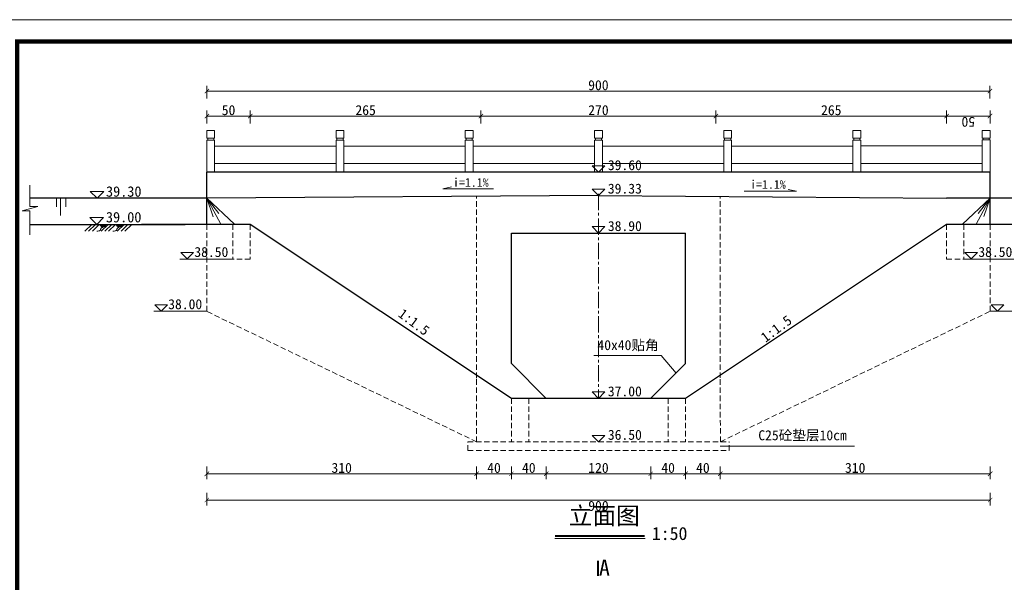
# Model space of a CAD drawing. Extents: x -27255 to 1448651, y 31034 to 8081248.
# Tile 49 of 198: x 583964 to 584190, y 3859031 to 3859161. Entities that reach past the tile are written whole.
import ezdxf

# ---------------------------------------------------------------- set-up
doc = ezdxf.new("R2010")
doc.units = 0
doc.linetypes.add('CENTER2', pattern=[1.125, 0.75, -0.125, 0.125, -0.125])
doc.linetypes.add('HIDDEN', pattern=[0.375, 0.25, -0.125])
doc.layers.get('0').update_dxf_attribs({"linetype": 'CONTINUOUS'})
for name, color, linetype, lineweight in [('0.09折线', 6, 'CONTINUOUS', 9), ('0.09标注线', 3, 'CONTINUOUS', 9), ('0.13填充', 8, 'CONTINUOUS', 9), ('0.13文字', 3, 'CONTINUOUS', 13), ('中心线', 1, 'CENTER2', 20), ('中粗线', 7, 'CONTINUOUS', 25), ('图框', 7, 'CONTINUOUS', 20), ('文字', 7, 'CONTINUOUS', 15), ('粗线', 7, 'CONTINUOUS', 35), ('细实线', 3, 'CONTINUOUS', 20), ('虚线', 251, 'HIDDEN', 15), ('配筋1', 1, 'CONTINUOUS', 50)]:
    doc.layers.add(name, color=color, linetype=linetype, lineweight=lineweight)
doc.styles.add('-仿宋_GB2312', font='FangSong_GB2312.ttf')
doc.dimstyles.new('zzzz STANDARD', dxfattribs={"dimtxt": 2.3, "dimasz": 1, "dimexe": 1.25, "dimexo": 1.5, "dimgap": 0.2, "dimtad": 1, "dimdec": 0, "dimlfac": 10, "dimzin": 0, "dimdsep": 46, "dimtxsty": '-仿宋_GB2312', "dimblk": 'ARCHTICK', "dimcen": 0.09, "dimadec": 0, "dimazin": 0, "dimtfac": 1, "dimtdec": 0, "dimtix": 1, "dimtmove": 2, "dimatfit": 3, "dimfxl": 1.7, "dimfxlon": 1, "dimtolj": 1, "dimtzin": 0, "dimlwd": 9, "dimlwe": 9, "dimarcsym": 0})

# ---------------------------------------------------------------- blocks, each defined once
blk = doc.blocks.new('d4trtg')
at = {"lineweight": 0}
blk.add_line((653868.4, 3902577.3), (658071.2, 3902577.3), dxfattribs=at)
at = {"lineweight": 0, "const_width": 10}
blk.add_lwpolyline([(654118.6, 3902527.3), (658021.2, 3902527.3), (658021.2, 3899655.4), (654118.6, 3899655.4)], close=True, dxfattribs=at)
blk = doc.blocks.new('_ARCHTICK')
at = {"color": 0, "linetype": 'ByBlock', "const_width": 0.15}
blk.add_lwpolyline([(-0.5, -0.5), (0.5, 0.5)], dxfattribs=at)

msp = doc.modelspace()

# ---------------------------------------------------------------- hatches: boundary and pattern name
at = {"layer": '0.13填充'}
h = msp.add_hatch(color=7, dxfattribs=at)
edge = h.paths.add_edge_path()
edge.add_ellipse((583982.98153, 3859113.8679), major_axis=(0, -0.87682), ratio=0.964264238, start_angle=280.8772955, end_angle=439.1227045)
edge.add_line((583983.81182, 3859113.70244), (583982.15123, 3859113.70244))
h = msp.add_hatch(color=7, dxfattribs=at)
edge = h.paths.add_edge_path()
edge.add_ellipse((583986.70049, 3859113.8679), major_axis=(0, -0.87682), ratio=0.964264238, start_angle=280.8772955, end_angle=439.1227045)
edge.add_line((583987.53079, 3859113.70244), (583985.8702, 3859113.70244))

# ---------------------------------------------------------------- linework, layer by layer
at = {"layer": '0.09折线', "color": 7}
for p, q in [((584006.84429, 3859133.48517), (584006.84429, 3859135.28517)), ((584006.84429, 3859133.48517), (584006.84429, 3859135.28517)), ((584006.84429, 3859133.48517), (584006.84429, 3859135.28517)), ((584006.84429, 3859133.48517), (584006.84429, 3859135.28517)), ((584008.64429, 3859135.28517), (584006.84429, 3859135.28517)), ((584006.84429, 3859133.48517), (584006.84429, 3859135.28517)), ((584008.64429, 3859135.28517), (584006.84429, 3859135.28517)), ((584006.84429, 3859133.48517), (584006.84429, 3859135.28517)), ((584008.64429, 3859135.28517), (584006.84429, 3859135.28517)), ((584008.64429, 3859133.48517), (584008.64429, 3859135.28517)), ((584008.64429, 3859133.48517), (584008.64429, 3859135.28517)), ((584008.64429, 3859133.48517), (584008.64429, 3859135.28517)), ((584036.54174, 3859133.48517), (584036.54174, 3859135.28517)), ((584036.54174, 3859133.48517), (584036.54174, 3859135.28517)), ((584036.54174, 3859133.48517), (584036.54174, 3859135.28517)), ((584036.54174, 3859133.48517), (584036.54174, 3859135.28517)), ((584038.34174, 3859135.28517), (584036.54174, 3859135.28517)), ((584036.54174, 3859133.48517), (584036.54174, 3859135.28517)), ((584038.34174, 3859135.28517), (584036.54174, 3859135.28517)), ((584036.54174, 3859133.48517), (584036.54174, 3859135.28517)), ((584038.34174, 3859135.28517), (584036.54174, 3859135.28517)), ((584038.34174, 3859133.48517), (584038.34174, 3859135.28517)), ((584038.34174, 3859133.48517), (584038.34174, 3859135.28517)), ((584038.34174, 3859133.48517), (584038.34174, 3859135.28517)), ((584066.23919, 3859133.48517), (584066.23919, 3859135.28517)), ((584066.23919, 3859133.48517), (584066.23919, 3859135.28517)), ((584066.23919, 3859133.48517), (584066.23919, 3859135.28517)), ((584066.23919, 3859133.48517), (584066.23919, 3859135.28517)), ((584068.03919, 3859135.28517), (584066.23919, 3859135.28517)), ((584066.23919, 3859133.48517), (584066.23919, 3859135.28517)), ((584068.03919, 3859135.28517), (584066.23919, 3859135.28517)), ((584066.23919, 3859133.48517), (584066.23919, 3859135.28517)), ((584068.03919, 3859135.28517), (584066.23919, 3859135.28517)), ((584068.03919, 3859133.48517), (584068.03919, 3859135.28517)), ((584068.03919, 3859133.48517), (584068.03919, 3859135.28517)), ((584068.03919, 3859133.48517), (584068.03919, 3859135.28517)), ((584095.93664, 3859133.48517), (584095.93664, 3859135.28517)), ((584095.93664, 3859133.48517), (584095.93664, 3859135.28517)), ((584095.93664, 3859133.48517), (584095.93664, 3859135.28517)), ((584095.93664, 3859133.48517), (584095.93664, 3859135.28517)), ((584097.73664, 3859135.28517), (584095.93664, 3859135.28517)), ((584095.93664, 3859133.48517), (584095.93664, 3859135.28517)), ((584097.73664, 3859135.28517), (584095.93664, 3859135.28517)), ((584095.93664, 3859133.48517), (584095.93664, 3859135.28517)), ((584097.73664, 3859135.28517), (584095.93664, 3859135.28517)), ((584097.73664, 3859133.48517), (584097.73664, 3859135.28517)), ((584097.73664, 3859133.48517), (584097.73664, 3859135.28517)), ((584097.73664, 3859133.48517), (584097.73664, 3859135.28517)), ((584125.63409, 3859133.48517), (584125.63409, 3859135.28517)), ((584125.63409, 3859133.48517), (584125.63409, 3859135.28517)), ((584125.63409, 3859133.48517), (584125.63409, 3859135.28517)), ((584125.63409, 3859133.48517), (584125.63409, 3859135.28517)), ((584127.43409, 3859135.28517), (584125.63409, 3859135.28517)), ((584125.63409, 3859133.48517), (584125.63409, 3859135.28517)), ((584127.43409, 3859135.28517), (584125.63409, 3859135.28517)), ((584125.63409, 3859133.48517), (584125.63409, 3859135.28517)), ((584127.43409, 3859135.28517), (584125.63409, 3859135.28517)), ((584127.43409, 3859133.48517), (584127.43409, 3859135.28517)), ((584127.43409, 3859133.48517), (584127.43409, 3859135.28517)), ((584127.43409, 3859133.48517), (584127.43409, 3859135.28517)), ((584155.33154, 3859133.48517), (584155.33154, 3859135.28517)), ((584155.33154, 3859133.48517), (584155.33154, 3859135.28517)), ((584155.33154, 3859133.48517), (584155.33154, 3859135.28517)), ((584155.33154, 3859133.48517), (584155.33154, 3859135.28517)), ((584157.13154, 3859135.28517), (584155.33154, 3859135.28517)), ((584155.33154, 3859133.48517), (584155.33154, 3859135.28517)), ((584157.13154, 3859135.28517), (584155.33154, 3859135.28517)), ((584155.33154, 3859133.48517), (584155.33154, 3859135.28517)), ((584157.13154, 3859135.28517), (584155.33154, 3859135.28517)), ((584157.13154, 3859133.48517), (584157.13154, 3859135.28517)), ((584157.13154, 3859133.48517), (584157.13154, 3859135.28517)), ((584157.13154, 3859133.48517), (584157.13154, 3859135.28517)), ((584185.029, 3859135.30462), (584186.829, 3859135.30501)), ((584185.029, 3859135.30462), (584186.829, 3859135.30501)), ((584185.029, 3859135.30462), (584186.829, 3859135.30501)), ((584185.02939, 3859133.50462), (584185.029, 3859135.30462)), ((584185.02939, 3859133.50462), (584185.029, 3859135.30462)), ((584185.02939, 3859133.50462), (584185.029, 3859135.30462)), ((584186.82939, 3859133.50501), (584186.829, 3859135.30501)), ((584186.82939, 3859133.50501), (584186.829, 3859135.30501)), ((584186.82939, 3859133.50501), (584186.829, 3859135.30501)), ((584186.82939, 3859133.50501), (584186.829, 3859135.30501)), ((584186.82939, 3859133.50501), (584186.829, 3859135.30501)), ((584186.82939, 3859133.50501), (584186.829, 3859135.30501)), ((584008.64429, 3859133.48517), (584006.84429, 3859133.48517)), ((584008.64429, 3859133.48517), (584006.84429, 3859133.48517)), ((584008.64429, 3859133.48517), (584006.84429, 3859133.48517)), ((584006.84429, 3859133.08517), (584006.84429, 3859125.70294)), ((584006.84429, 3859133.08517), (584006.84429, 3859125.70294)), ((584006.84429, 3859133.08517), (584006.84429, 3859125.70294)), ((584006.84429, 3859125.70294), (584006.84429, 3859133.08517)), ((584008.64429, 3859133.08517), (584006.84429, 3859133.08517)), ((584006.84429, 3859125.70294), (584006.84429, 3859133.08517)), ((584008.64429, 3859133.08517), (584006.84429, 3859133.08517)), ((584006.84429, 3859125.70294), (584006.84429, 3859133.08517)), ((584008.64429, 3859133.08517), (584006.84429, 3859133.08517)), ((584007.04429, 3859133.08517), (584007.04429, 3859133.48517)), ((584007.04429, 3859133.08517), (584007.04429, 3859133.48517)), ((584007.04429, 3859133.08517), (584007.04429, 3859133.48517)), ((584008.44429, 3859133.08517), (584008.44429, 3859133.48517)), ((584008.44429, 3859133.08517), (584008.44429, 3859133.48517)), ((584008.44429, 3859133.08517), (584008.44429, 3859133.48517)), ((584008.64429, 3859133.08517), (584008.64429, 3859125.70294)), ((584008.64429, 3859133.08517), (584008.64429, 3859125.70294)), ((584008.64429, 3859133.08517), (584008.64429, 3859125.70294)), ((584038.34174, 3859133.48517), (584036.54174, 3859133.48517)), ((584038.34174, 3859133.48517), (584036.54174, 3859133.48517)), ((584038.34174, 3859133.48517), (584036.54174, 3859133.48517)), ((584036.54174, 3859133.08517), (584036.54174, 3859125.70294)), ((584036.54174, 3859133.08517), (584036.54174, 3859125.70294)), ((584036.54174, 3859133.08517), (584036.54174, 3859125.70294)), ((584036.54174, 3859125.70294), (584036.54174, 3859133.08517)), ((584038.34174, 3859133.08517), (584036.54174, 3859133.08517)), ((584036.54174, 3859125.70294), (584036.54174, 3859133.08517)), ((584038.34174, 3859133.08517), (584036.54174, 3859133.08517)), ((584036.54174, 3859125.70294), (584036.54174, 3859133.08517)), ((584038.34174, 3859133.08517), (584036.54174, 3859133.08517)), ((584036.74174, 3859133.08517), (584036.74174, 3859133.48517)), ((584036.74174, 3859133.08517), (584036.74174, 3859133.48517)), ((584036.74174, 3859133.08517), (584036.74174, 3859133.48517)), ((584038.14174, 3859133.08517), (584038.14174, 3859133.48517)), ((584038.14174, 3859133.08517), (584038.14174, 3859133.48517)), ((584038.14174, 3859133.08517), (584038.14174, 3859133.48517)), ((584038.34174, 3859133.08517), (584038.34174, 3859125.70294)), ((584038.34174, 3859133.08517), (584038.34174, 3859125.70294)), ((584038.34174, 3859133.08517), (584038.34174, 3859125.70294)), ((584068.03919, 3859133.48517), (584066.23919, 3859133.48517)), ((584068.03919, 3859133.48517), (584066.23919, 3859133.48517)), ((584068.03919, 3859133.48517), (584066.23919, 3859133.48517)), ((584066.23919, 3859133.08517), (584066.23919, 3859125.70294)), ((584066.23919, 3859133.08517), (584066.23919, 3859125.70294)), ((584066.23919, 3859133.08517), (584066.23919, 3859125.70294)), ((584066.23919, 3859125.70294), (584066.23919, 3859133.08517)), ((584068.03919, 3859133.08517), (584066.23919, 3859133.08517)), ((584066.23919, 3859125.70294), (584066.23919, 3859133.08517)), ((584068.03919, 3859133.08517), (584066.23919, 3859133.08517)), ((584066.23919, 3859125.70294), (584066.23919, 3859133.08517)), ((584068.03919, 3859133.08517), (584066.23919, 3859133.08517)), ((584066.43919, 3859133.08517), (584066.43919, 3859133.48517)), ((584066.43919, 3859133.08517), (584066.43919, 3859133.48517)), ((584066.43919, 3859133.08517), (584066.43919, 3859133.48517)), ((584067.83919, 3859133.08517), (584067.83919, 3859133.48517)), ((584067.83919, 3859133.08517), (584067.83919, 3859133.48517)), ((584067.83919, 3859133.08517), (584067.83919, 3859133.48517)), ((584068.03919, 3859133.08517), (584068.03919, 3859125.70294)), ((584068.03919, 3859133.08517), (584068.03919, 3859125.70294)), ((584068.03919, 3859133.08517), (584068.03919, 3859125.70294)), ((584097.73664, 3859133.48517), (584095.93664, 3859133.48517)), ((584097.73664, 3859133.48517), (584095.93664, 3859133.48517)), ((584097.73664, 3859133.48517), (584095.93664, 3859133.48517)), ((584095.93664, 3859133.08517), (584095.93664, 3859125.70294)), ((584095.93664, 3859133.08517), (584095.93664, 3859125.70294)), ((584095.93664, 3859133.08517), (584095.93664, 3859125.70294)), ((584095.93664, 3859125.70294), (584095.93664, 3859133.08517)), ((584097.73664, 3859133.08517), (584095.93664, 3859133.08517)), ((584095.93664, 3859125.70294), (584095.93664, 3859133.08517)), ((584097.73664, 3859133.08517), (584095.93664, 3859133.08517)), ((584095.93664, 3859125.70294), (584095.93664, 3859133.08517)), ((584097.73664, 3859133.08517), (584095.93664, 3859133.08517)), ((584096.13664, 3859133.08517), (584096.13664, 3859133.48517)), ((584096.13664, 3859133.08517), (584096.13664, 3859133.48517)), ((584096.13664, 3859133.08517), (584096.13664, 3859133.48517)), ((584097.53664, 3859133.08517), (584097.53664, 3859133.48517)), ((584097.53664, 3859133.08517), (584097.53664, 3859133.48517)), ((584097.53664, 3859133.08517), (584097.53664, 3859133.48517)), ((584097.73664, 3859133.08517), (584097.73664, 3859125.70294)), ((584097.73664, 3859133.08517), (584097.73664, 3859125.70294)), ((584097.73664, 3859133.08517), (584097.73664, 3859125.70294)), ((584127.43409, 3859133.48517), (584125.63409, 3859133.48517)), ((584127.43409, 3859133.48517), (584125.63409, 3859133.48517)), ((584127.43409, 3859133.48517), (584125.63409, 3859133.48517)), ((584125.63409, 3859133.08517), (584125.63409, 3859125.70294)), ((584125.63409, 3859133.08517), (584125.63409, 3859125.70294)), ((584125.63409, 3859133.08517), (584125.63409, 3859125.70294)), ((584125.63409, 3859125.70294), (584125.63409, 3859133.08517)), ((584127.43409, 3859133.08517), (584125.63409, 3859133.08517)), ((584125.63409, 3859125.70294), (584125.63409, 3859133.08517)), ((584127.43409, 3859133.08517), (584125.63409, 3859133.08517)), ((584125.63409, 3859125.70294), (584125.63409, 3859133.08517)), ((584127.43409, 3859133.08517), (584125.63409, 3859133.08517)), ((584125.83409, 3859133.08517), (584125.83409, 3859133.48517)), ((584125.83409, 3859133.08517), (584125.83409, 3859133.48517)), ((584125.83409, 3859133.08517), (584125.83409, 3859133.48517)), ((584127.23409, 3859133.08517), (584127.23409, 3859133.48517)), ((584127.23409, 3859133.08517), (584127.23409, 3859133.48517)), ((584127.23409, 3859133.08517), (584127.23409, 3859133.48517)), ((584127.43409, 3859133.08517), (584127.43409, 3859125.70294)), ((584127.43409, 3859133.08517), (584127.43409, 3859125.70294)), ((584127.43409, 3859133.08517), (584127.43409, 3859125.70294)), ((584157.13154, 3859133.48517), (584155.33154, 3859133.48517)), ((584157.13154, 3859133.48517), (584155.33154, 3859133.48517)), ((584157.13154, 3859133.48517), (584155.33154, 3859133.48517)), ((584155.33154, 3859133.08517), (584155.33154, 3859125.70294)), ((584155.33154, 3859133.08517), (584155.33154, 3859125.70294)), ((584155.33154, 3859133.08517), (584155.33154, 3859125.70294)), ((584155.33154, 3859125.70294), (584155.33154, 3859133.08517)), ((584157.13154, 3859133.08517), (584155.33154, 3859133.08517)), ((584155.33154, 3859125.70294), (584155.33154, 3859133.08517)), ((584157.13154, 3859133.08517), (584155.33154, 3859133.08517)), ((584155.33154, 3859125.70294), (584155.33154, 3859133.08517)), ((584157.13154, 3859133.08517), (584155.33154, 3859133.08517)), ((584155.53154, 3859133.08517), (584155.53154, 3859133.48517)), ((584155.53154, 3859133.08517), (584155.53154, 3859133.48517)), ((584155.53154, 3859133.08517), (584155.53154, 3859133.48517)), ((584156.93154, 3859133.08517), (584156.93154, 3859133.48517)), ((584156.93154, 3859133.08517), (584156.93154, 3859133.48517)), ((584156.93154, 3859133.08517), (584156.93154, 3859133.48517)), ((584157.13154, 3859133.08517), (584157.13154, 3859125.70294)), ((584157.13154, 3859133.08517), (584157.13154, 3859125.70294)), ((584157.13154, 3859133.08517), (584157.13154, 3859125.70294)), ((584185.02939, 3859133.50462), (584186.82939, 3859133.50501)), ((584185.02939, 3859133.50462), (584186.82939, 3859133.50501)), ((584185.02939, 3859133.50462), (584186.82939, 3859133.50501)), ((584185.02948, 3859133.10462), (584186.82948, 3859133.10501)), ((584185.02948, 3859133.10462), (584186.82948, 3859133.10501)), ((584185.02948, 3859133.10462), (584186.82948, 3859133.10501)), ((584185.02948, 3859133.10462), (584185.03111, 3859125.72238)), ((584185.02948, 3859133.10462), (584185.03111, 3859125.72238)), ((584185.02948, 3859133.10462), (584185.03111, 3859125.72238)), ((584185.22948, 3859133.10466), (584185.22939, 3859133.50466)), ((584185.22948, 3859133.10466), (584185.22939, 3859133.50466)), ((584185.22948, 3859133.10466), (584185.22939, 3859133.50466)), ((584186.62948, 3859133.10497), (584186.62939, 3859133.50497)), ((584186.62948, 3859133.10497), (584186.62939, 3859133.50497)), ((584186.62948, 3859133.10497), (584186.62939, 3859133.50497)), ((584186.82948, 3859133.10501), (584186.83111, 3859125.72277)), ((584186.82948, 3859133.10501), (584186.83111, 3859125.72277)), ((584186.82948, 3859133.10501), (584186.83111, 3859125.72277)), ((584186.83111, 3859125.72277), (584186.82948, 3859133.10501)), ((584186.83111, 3859125.72277), (584186.82948, 3859133.10501)), ((584186.83111, 3859125.72277), (584186.82948, 3859133.10501)), ((584036.54174, 3859131.70264), (584008.64429, 3859131.70264)), ((584066.23919, 3859131.70264), (584038.34174, 3859131.70264)), ((584095.93664, 3859131.70264), (584068.03919, 3859131.70264)), ((584125.63409, 3859131.70264), (584097.73664, 3859131.70264)), ((584155.33154, 3859131.70264), (584127.43409, 3859131.70264)), ((584185.029, 3859131.72248), (584157.13154, 3859131.72248)), ((584036.54174, 3859127.70264), (584008.64429, 3859127.70264)), ((584066.23919, 3859127.70264), (584038.34174, 3859127.70264)), ((584095.93664, 3859127.70264), (584068.03919, 3859127.70264)), ((584125.63409, 3859127.70264), (584097.73664, 3859127.70264)), ((584155.33154, 3859127.70264), (584127.43409, 3859127.70264)), ((584185.029, 3859127.72248), (584157.13154, 3859127.72248))]:
    msp.add_line(p, q, dxfattribs=at)
at = {"layer": '0.09标注线', "color": 7}
for p, q in [((584095.36881, 3859127.17208), (584096.83825, 3859125.70264)), ((584095.36881, 3859127.17208), (584098.30769, 3859127.17208)), ((584096.83825, 3859125.70264), (584098.30769, 3859127.17208)), ((583980.07152, 3859121.24223), (583981.61131, 3859119.70244)), ((583983.1511, 3859121.24223), (583980.07152, 3859121.24223)), ((583981.61131, 3859119.70244), (583983.1511, 3859121.24223)), ((584095.36881, 3859121.7762), (584096.83825, 3859120.30676)), ((584095.36881, 3859121.7762), (584098.30769, 3859121.7762)), ((584096.83825, 3859120.30676), (584098.30769, 3859121.7762)), ((583980.00204, 3859115.24223), (583981.54183, 3859113.70244)), ((583983.08162, 3859115.24223), (583980.00204, 3859115.24223)), ((583981.54183, 3859113.70244), (583983.08162, 3859115.24223)), ((584095.37399, 3859113.17188), (584096.84343, 3859111.70244)), ((584095.37399, 3859113.17188), (584098.31287, 3859113.17188)), ((584096.84343, 3859111.70244), (584098.31287, 3859113.17188)), ((584002.35471, 3859105.73589), (584000.88527, 3859107.20533)), ((584003.82415, 3859107.20533), (584000.88527, 3859107.20533)), ((584003.82415, 3859107.20533), (584002.35471, 3859105.73589)), ((584182.51085, 3859105.75672), (584181.04174, 3859107.22648)), ((584183.98062, 3859107.22583), (584181.04174, 3859107.22648)), ((584183.98062, 3859107.22583), (584182.51085, 3859105.75672)), ((584000.67935, 3859105.70561), (584012.84432, 3859105.70561)), ((584180.83549, 3859105.72681), (584193.00046, 3859105.72413)), ((583994.6727, 3859093.70531), (584006.83767, 3859093.70531)), ((583996.34806, 3859093.73559), (583994.87862, 3859095.20503)), ((583997.8175, 3859095.20503), (583994.87862, 3859095.20503)), ((583997.8175, 3859095.20503), (583996.34806, 3859093.73559)), ((584186.84478, 3859093.72784), (584199.00975, 3859093.72516)), ((584188.52015, 3859093.75775), (584187.05103, 3859095.22751)), ((584189.98991, 3859095.22686), (584187.05103, 3859095.22751)), ((584189.98991, 3859095.22686), (584188.52015, 3859093.75775)), ((584095.76882, 3859083.55282), (584111.25913, 3859083.55282)), ((584114.66241, 3859079.52145), (584111.25913, 3859083.55282)), ((584095.36881, 3859075.17188), (584096.83825, 3859073.70244)), ((584095.36881, 3859075.17188), (584098.30769, 3859075.17188)), ((584096.83825, 3859073.70244), (584098.30769, 3859075.17188)), ((584095.36991, 3859065.17706), (584096.83935, 3859063.70762)), ((584095.36991, 3859065.17706), (584098.30879, 3859065.17706)), ((584096.83935, 3859063.70762), (584098.30879, 3859065.17706)), ((584124.83825, 3859062.70244), (584155.70774, 3859062.70244))]:
    msp.add_line(p, q, dxfattribs=at)
at = {"layer": '0.13填充', "color": 7, "ltscale": 0.005}
msp.add_line((584086.81985, 3859041.47424), (584107.60599, 3859041.47424), dxfattribs=at)
at = {"layer": '0.13填充', "color": 7, "lineweight": 40, "ltscale": 0.005}
msp.add_line((584086.90994, 3859042.07404), (584107.45369, 3859042.07404), dxfattribs=at)
at = {"layer": '0.13文字', "linetype": 'Continuous', "lineweight": 13}
msp.add_line((582175.00285, 3859160.75293), (587865.89025, 3859160.75293), dxfattribs=at)
msp.add_line((582175.00285, 3859160.75293), (587865.89025, 3859160.75293), dxfattribs=at)
at = {"layer": '0.13文字', "color": 7, "linetype": 'Continuous', "lineweight": 13}
for p, q in [((584061.10999, 3859121.88273), (584063.07575, 3859122.29963)), ((584072.69857, 3859121.88273), (584061.10999, 3859121.88273)), ((584130.31611, 3859121.33374), (584142.38475, 3859121.33374)), ((584142.38475, 3859121.33374), (584140.419, 3859121.75064)), ((584006.84429, 3859119.70706), (584013.2008, 3859113.70705)), ((584006.84429, 3859119.70706), (584010.07342, 3859113.74661)), ((584006.84429, 3859119.70706), (584009.61714, 3859116.18987)), ((584006.84429, 3859119.70706), (584008.27601, 3859115.4633)), ((584186.83243, 3859119.7269), (584180.47724, 3859113.72549)), ((584186.83243, 3859119.7269), (584183.60462, 3859113.76574)), ((584186.83243, 3859119.7269), (584184.06036, 3859116.2091)), ((584186.83243, 3859119.7269), (584185.40165, 3859115.48282))]:
    msp.add_line(p, q, dxfattribs=at)
at = {"layer": '中心线', "color": 7, "lineweight": 15, "ltscale": 5}
msp.add_line((584096.83825, 3859120.69832), (584096.84343, 3859073.70244), dxfattribs=at)
at = {"layer": '中粗线', "color": 7, "lineweight": 30}
for p, q in [((584076.83825, 3859081.70244), (584076.83825, 3859111.70244)), ((584076.83825, 3859111.70244), (584116.83979, 3859111.70244)), ((584116.84685, 3859081.70685), (584116.83979, 3859111.70244)), ((584076.83825, 3859081.70244), (584084.83825, 3859073.70244)), ((584116.84685, 3859081.70685), (584108.84861, 3859073.70508))]:
    msp.add_line(p, q, dxfattribs=at)
at = {"layer": '粗线', "color": 7, "lineweight": 30}
for p, q in [((584006.84429, 3859119.70244), (583966.2033, 3859119.70244)), ((584218.9488, 3859119.70244), (584176.83883, 3859119.70244))]:
    msp.add_line(p, q, dxfattribs=at)
at = {"layer": '细实线', "color": 7, "lineweight": 30}
for p, q in [((584006.84429, 3859113.70705), (584006.84429, 3859125.70294)), ((584186.83111, 3859125.70264), (584006.84429, 3859125.70264)), ((584186.83375, 3859113.72689), (584186.83111, 3859125.72277)), ((584096.83825, 3859120.30676), (584006.84918, 3859119.70244)), ((584096.83825, 3859120.30676), (584176.83883, 3859119.7047)), ((584176.83979, 3859113.71733), (584201.83461, 3859113.72559)), ((583966.2033, 3859113.70244), (584001.84343, 3859113.70244)), ((584016.83826, 3859113.6997), (583991.84343, 3859113.70244)), ((584076.84343, 3859073.70244), (584016.84343, 3859113.70244)), ((584176.84343, 3859113.70244), (584116.84343, 3859073.70244)), ((584210.7227, 3859113.70244), (584186.84343, 3859113.70244)), ((584116.84343, 3859073.70244), (584076.84343, 3859073.70244)), ((584112.83825, 3859073.70244), (584080.83825, 3859073.70244))]:
    msp.add_line(p, q, dxfattribs=at)
at = {"layer": '细实线', "color": 7, "lineweight": 13}
for p, q in [((583966.2033, 3859122.74078), (583966.2033, 3859117.83628)), ((583972.27418, 3859119.70244), (583972.27418, 3859117.70244)), ((583973.23871, 3859119.70244), (583973.23871, 3859115.70244)), ((583974.43753, 3859119.70244), (583974.43753, 3859117.70244)), ((583964.39636, 3859116.82093), (583968.01023, 3859117.83628)), ((583966.2033, 3859116.82093), (583964.39636, 3859116.82093)), ((583968.01023, 3859117.83628), (583966.2033, 3859117.83628)), ((583966.2033, 3859116.82093), (583966.2033, 3859111.26))]:
    msp.add_line(p, q, dxfattribs=at)
at = {"layer": '细实线', "color": 7, "ltscale": 5}
for p, q in [((583980.44688, 3859113.70244), (583978.84329, 3859112.09886)), ((583981.2954, 3859113.70244), (583979.69182, 3859112.09886)), ((583982.14393, 3859113.70244), (583980.54035, 3859112.09886)), ((583984.16584, 3859113.70244), (583982.56226, 3859112.09886)), ((583985.01437, 3859113.70244), (583983.41078, 3859112.09886)), ((583985.86289, 3859113.70244), (583984.25931, 3859112.09886)), ((583987.8848, 3859113.70244), (583986.28122, 3859112.09886)), ((583988.73333, 3859113.70244), (583987.12975, 3859112.09886)), ((583989.58186, 3859113.70244), (583987.97828, 3859112.09886))]:
    msp.add_line(p, q, dxfattribs=at)
at = {"layer": '细实线', "color": 7, "lineweight": 20, "ltscale": 5, "start_tangent": (-0.999064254, 0.043250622), "end_tangent": (-0.999505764, -0.031436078)}
for points in [[(583982.94485, 3859112.99523), (583982.5851, 3859112.85632), (583982.49261, 3859112.70255), (583982.44652, 3859112.49495), (583982.28743, 3859112.30245), (583982.04927, 3859112.18197), (583981.54603, 3859112.09886)], [(583986.66381, 3859112.99523), (583986.30406, 3859112.85632), (583986.21157, 3859112.70255), (583986.16548, 3859112.49495), (583986.00639, 3859112.30245), (583985.76824, 3859112.18197), (583985.26499, 3859112.09886)]]:
    msp.add_spline(points, degree=3, dxfattribs=at)
at = {"layer": '虚线', "color": 7, "lineweight": 15, "ltscale": 5}
for p, q in [((584068.83825, 3859078.37256), (584068.83825, 3859120.11819)), ((584124.84758, 3859078.37851), (584124.83838, 3859120.12414)), ((584006.83767, 3859093.70244), (584006.83767, 3859113.70676)), ((584176.83979, 3859113.72037), (584176.8367, 3859105.72037)), ((584180.83372, 3859113.72125), (584180.83549, 3859105.72125)), ((584186.84478, 3859093.72228), (584186.84037, 3859113.7266)), ((584012.84432, 3859113.70273), (584012.84432, 3859105.70273)), ((584016.83825, 3859113.70273), (584016.84311, 3859105.70273)), ((584016.84432, 3859105.70273), (584012.84432, 3859105.70273)), ((584176.83549, 3859105.72037), (584180.83549, 3859105.72125)), ((584068.83825, 3859063.70244), (584006.83767, 3859093.70531)), ((584124.85082, 3859063.70861), (584186.84478, 3859093.72516)), ((584068.83825, 3859063.70244), (584068.83825, 3859078.37256)), ((584124.85082, 3859063.70839), (584124.84758, 3859078.37851)), ((584076.84343, 3859073.70244), (584076.84343, 3859063.70244)), ((584080.84343, 3859073.70244), (584080.84343, 3859063.70244)), ((584112.84343, 3859073.70597), (584112.84564, 3859063.70597)), ((584116.84343, 3859073.70685), (584116.84564, 3859063.70685)), ((584066.83825, 3859063.70244), (584126.85082, 3859063.70244)), ((584066.83825, 3859061.70244), (584066.83825, 3859063.70244)), ((584066.83825, 3859061.70244), (584126.85126, 3859061.70376)), ((584068.83825, 3859063.70244), (584068.83825, 3859063.70244)), ((584124.85082, 3859063.70839), (584124.85082, 3859063.70839)), ((584126.85126, 3859061.70883), (584126.85082, 3859063.70883))]:
    msp.add_line(p, q, dxfattribs=at)
at = {"layer": '虚线', "color": 7, "ltscale": 5}
for p, q in [((584201.83461, 3859113.72559), (584176.83979, 3859113.71733)), ((583991.84343, 3859113.70244), (584016.83826, 3859113.6997)), ((584201.84343, 3859113.70244), (584186.84343, 3859113.70244))]:
    msp.add_line(p, q, dxfattribs=at)
at = {"layer": '配筋1', "color": 7, "lineweight": 40}
msp.add_line((584096.79249, 3859032.86526), (584096.79249, 3859036.37046), dxfattribs=at)

# ---------------------------------------------------------------- block references
at = {"layer": '图框', "xscale": 0.09999999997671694, "yscale": 0.1000000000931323, "zscale": 0.1}
msp.add_blockref('d4trtg', (518551.43811, 3468903.01894), dxfattribs=at)

# ---------------------------------------------------------------- texts
at = {"layer": '0.09标注线', "color": 7, "style": '-仿宋_GB2312'}
for s, insert, char_height, width, attachment_point in [('39.60', (584099.00429, 3859128.46346), 2.296, 15.6807882, 1), ('i=1.1%', (584071.5985, 3859124.33421), 2, 13.5272316, 3), ('39.33', (584099.00429, 3859123.06757), 2.296, 15.6807882, 1), ('i=1.1%', (584139.87863, 3859123.88274), 2, 13.5272316, 3), ('39.30', (583991.84124, 3859122.45203), 2.4, 17.7868692, 3), ('39.00', (583991.82259, 3859116.55248), 2.4, 17.7868692, 3), ('38.90', (584099.00947, 3859114.46325), 2.296, 15.6807882, 1), ('38.50', (584011.78969, 3859108.4967), 2.296, 15.6807882, 3), ('38.00', (584005.78304, 3859096.49641), 2.296, 15.6807882, 3), ('40x40贴角', (584110.67743, 3859087.09303), 2.296, 28.9787094, 3), ('37.00', (584099.00429, 3859076.46325), 2.296, 15.6807882, 1), ('36.50', (584099.00539, 3859066.46843), 2.296, 15.6807882, 1), ('C25砼垫层10cm', (584133.57944, 3859066.36813), 2.296, 33.1197884, 1)]:
    msp.add_mtext(s, dxfattribs=dict(at, insert=insert, char_height=char_height, width=width, attachment_point=attachment_point))
for s, insert, char_height, width, attachment_point, rotation in [('38.50', (584191.94644, 3859108.51545), 2.296, 15.6807882, 3, 359.9873689), ('1:1.5', (584058.28112, 3859089.83476), 2.3, 13.5272316, 3, 323.3277576), ('1:1.5', (584133.87117, 3859088.30136), 2.3, 13.5272316, 1, 36.6722424)]:
    msp.add_mtext(s, dxfattribs=dict(at, insert=insert, char_height=char_height, width=width, attachment_point=attachment_point, rotation=rotation))
at = {"layer": '文字', "color": 7, "attachment_point": 1, "style": '-仿宋_GB2312'}
for s, insert, char_height, width in [('立面图', (584089.99005, 3859048.71621), 4, 38.0137182), ('1:50', (584109.11846, 3859044.13292), 3, 10.2895474)]:
    msp.add_mtext(s, dxfattribs=dict(at, insert=insert, char_height=char_height, width=width))
at = {"layer": '细实线', "color": 7, "lineweight": 13, "insert": (584099.46662, 3859032.93507), "char_height": 3.68, "width": 21.9545884, "attachment_point": 9, "style": '-仿宋_GB2312'}
msp.add_mtext('A', dxfattribs=at)

# ---------------------------------------------------------------- dimensions: what is measured, and where the dimension line sits
at = {"layer": '0.13文字', "color": 3, "linetype": 'Continuous', "lineweight": 13}
for base, p1, p2 in [((584186.80653, 3859144.32943), (584006.84429, 3859113.70705), (584186.80653, 3859119.70244)), ((584016.83826, 3859138.59404), (584006.84646, 3859119.70501), (584016.83826, 3859113.6997)), ((584069.83825, 3859138.59404), (584016.84429, 3859113.70705), (584069.83825, 3859120.12544)), ((584123.83838, 3859138.59404), (584069.83825, 3859120.12544), (584123.83838, 3859120.12414)), ((584176.83979, 3859138.59404), (584123.83838, 3859120.12414), (584176.83979, 3859113.72037)), ((584006.83767, 3859050.31548), (584186.84478, 3859093.72228), (584006.83767, 3859093.70244)), ((584068.83825, 3859056.35557), (584006.83767, 3859093.70531), (584068.83825, 3859063.70244)), ((584186.84478, 3859056.35557), (584124.83806, 3859063.70244), (584186.84478, 3859093.72228)), ((584076.83825, 3859056.35557), (584068.83825, 3859063.70244), (584076.83825, 3859081.70244)), ((584084.83825, 3859056.35557), (584076.83825, 3859081.70244), (584084.83825, 3859073.70244)), ((584116.84685, 3859056.35557), (584108.84861, 3859073.70508), (584116.84685, 3859081.70685)), ((584124.83806, 3859056.35557), (584116.84685, 3859081.70685), (584124.83806, 3859063.70244)), ((584108.84861, 3859056.35557), (584084.83825, 3859073.70244), (584108.84861, 3859073.70508))]:
    msp.add_linear_dim(base=base, p1=p1, p2=p2, dimstyle='zzzz STANDARD', override={"dimlfac": 5}, dxfattribs=at).render()
msp.add_linear_dim(base=(584176.8343, 3859138.59708), p1=(584186.83026, 3859119.72485), p2=(584176.83979, 3859113.71733), angle=180.0126311, dimstyle='zzzz STANDARD', override={"dimlfac": 5}, dxfattribs=at).render()

doc.saveas('drawing.dxf')
